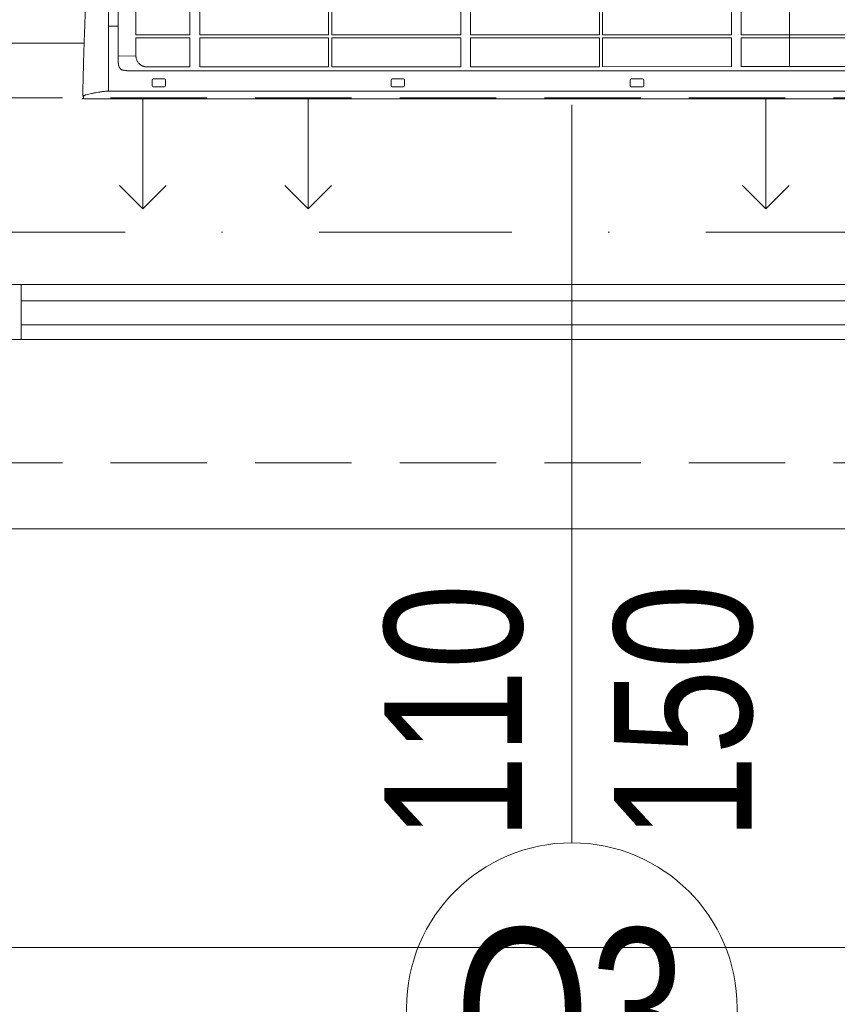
# Model space of a CAD drawing. Header units: inches. Extents: x 53031 to 98566, y -51777 to -15616.
# Tile 21 of 45: x 54339 to 54414, y -17293 to -17204. Entities that reach past the tile are written whole.
import ezdxf

# ---------------------------------------------------------------- set-up
doc = ezdxf.new("R2010")
doc.units = ezdxf.units.IN
doc.header["$MEASUREMENT"] = 0
doc.linetypes.add('DASHDOT', pattern=[1, 0.5, -0.25, 0, -0.25])
doc.linetypes.add('HIDDEN', pattern=[0.375, 0.25, -0.125])
doc.layers.get('0').update_dxf_attribs({"lineweight": 0})
for name, color, linetype, lineweight in [('A36-obrzeże', 252, 'Continuous', 0), ('DVM_INDOOR', 7, 'Continuous', 0), ('DVM_UNIT_BP', 7, 'Continuous', 0), ('DVM_UNIT_DP', 4, 'Continuous', 0), ('DVM_UNIT_LP', 3, 'Continuous', 0), ('p--okna', 153, 'Continuous', 0), ('p--opis okna', 181, 'Continuous', 0), ('p--osie konstr', 11, 'DASHDOT', 15)]:
    doc.layers.add(name, color=color, linetype=linetype, lineweight=lineweight)
doc.styles.add('1-100', font='arial.ttf', dxfattribs={"width": 0.75, "height": 18})
doc.styles.add('1-50', font='arial.ttf', dxfattribs={"width": 0.75, "height": 12.5})

# ---------------------------------------------------------------- blocks, each defined once
blk = doc.blocks.new('okno-110-33.15')
at = {"linetype": 'Continuous', "ltscale": 35}
blk.add_line((0, 39.15), (110, 39.15), dxfattribs=at)
at = {"linetype": 'HIDDEN', "ltscale": 35}
for p, q in [((0, 33.15), (110, 33.15)), ((0, 0), (110, 0))]:
    blk.add_line(p, q, dxfattribs=at)
for p, q in [((5, 21.952), (0, 21.952)), ((105, 21.952), (5, 21.952)), ((5, 16.952), (5, 21.952)), ((5, 20.61), (105, 20.61)), ((5, 18.452), (105, 18.452)), ((0, 16.952), (5, 16.952)), ((5, 16.952), (105, 16.952))]:
    blk.add_line(p, q)
blk = doc.blocks.new('DVM_DP_VEC')
at = {"layer": 'DVM_UNIT_DP', "color": 0}
blk.add_line((0, 0), (100, 0), dxfattribs=at)
blk.add_lwpolyline([(78.79, 21.21), (100, 0), (78.79, -21.21)], dxfattribs=at)
blk.add_point((0, 0), dxfattribs=at)
blk = doc.blocks.new('DVM_LP_VEC')
at = {"layer": 'DVM_UNIT_LP', "color": 0}
blk.add_line((0, 0), (100, 0), dxfattribs=at)
blk.add_lwpolyline([(78.79, 21.21), (100, 0), (78.79, -21.21)], dxfattribs=at)
blk.add_point((0, 0), dxfattribs=at)
blk = doc.blocks.new('RAC_ID_WM_AIRISE_WF_820X299X215_WF_T_BL')
at = {"layer": 'DVM_INDOOR', "color": 0}
for p, q in [((-408.99, 0), (-410, -2.54)), ((-408.99, 0), (408.99, 0)), ((-386.67, -65.98), (-386.73, -6.99)), ((-386.68, -6.99), (386.68, -6.99)), ((-347.13, -11.7), (-347.13, -16.93)), ((-346.13, -10.7), (-335.9, -10.7)), ((-334.9, -11.7), (-334.9, -16.93)), ((-130.12, -11.7), (-130.12, -16.93)), ((-129.12, -10.7), (-118.89, -10.7)), ((-117.89, -11.7), (-117.89, -16.93)), ((86.89, -11.7), (86.89, -16.93)), ((87.89, -10.7), (98.12, -10.7)), ((99.12, -11.7), (99.12, -16.93)), ((-367.29, -25.3), (367.29, -25.3)), ((-335.9, -17.93), (-346.13, -17.93)), ((-118.89, -17.93), (-129.12, -17.93)), ((98.12, -17.93), (87.89, -17.93)), ((-351.73, -28.83), (-312.72, -28.83)), ((-312.72, -28.83), (-312.72, -55.21)), ((-186.81, -28.92), (-303.8, -28.86)), ((-303.8, -55.21), (-303.8, -28.86)), ((-186.81, -28.92), (-186.81, -55.21)), ((-66.87, -28.99), (-183.88, -28.92)), ((-183.88, -55.21), (-183.88, -28.92)), ((-66.87, -28.85), (-66.87, -55.21)), ((-57.94, -55.21), (-57.94, -28.86)), ((58.93, -29.05), (-57.94, -28.99)), ((58.93, -29.05), (58.93, -55.21)), ((178.75, -29.12), (61.86, -29.06)), ((61.86, -55.21), (61.86, -29.06)), ((178.75, -28.85), (178.75, -55.21)), ((187.68, -55.21), (187.68, -28.86)), ((354.5, -29.21), (187.68, -29.12)), ((231.48, -29.15), (231.47, -197.37)), ((354.5, -29.21), (231.48, -29.21)), ((-377.73, -38.77), (-361.74, -38.75)), ((-377.73, -38.77), (-377.72, -179.9)), ((-361.74, -38.75), (-361.74, -55.21)), ((-361.74, -55.21), (-312.72, -55.21)), ((-361.74, -57.98), (-361.74, -84.46)), ((-361.74, -57.98), (-312.72, -57.98)), ((-312.72, -57.98), (-312.72, -84.46)), ((-303.8, -55.21), (-186.81, -55.21)), ((-303.8, -84.46), (-303.8, -57.98)), ((-303.8, -57.98), (-186.81, -57.98)), ((-186.81, -57.98), (-186.81, -84.46)), ((-183.88, -55.21), (-66.87, -55.21)), ((-183.88, -84.46), (-183.88, -57.98)), ((-183.88, -57.98), (-66.87, -57.98)), ((-66.87, -57.98), (-66.87, -84.46)), ((-57.94, -55.21), (58.93, -55.21)), ((-57.94, -84.46), (-57.94, -57.98)), ((-57.94, -57.98), (58.93, -57.98)), ((58.93, -57.98), (58.93, -84.46)), ((61.86, -55.21), (178.75, -55.21)), ((61.86, -84.46), (61.86, -57.98)), ((61.86, -57.98), (178.75, -57.98)), ((178.75, -57.98), (178.75, -84.46)), ((187.68, -55.21), (362.04, -55.21)), ((187.68, -84.46), (187.68, -57.98)), ((187.68, -57.98), (362.04, -57.98)), ((-377.73, -65.98), (-386.67, -65.98)), ((-386.66, -153.88), (-386.67, -65.98))]:
    blk.add_line(p, q, dxfattribs=at)
for centre, start, end in [((-346.13, -11.7), 90, 179.99991), ((-346.13, -16.93), 180.00393, 270), ((-335.9, -11.7), 0.00009, 90), ((-335.9, -16.93), 270, 359.99607), ((-129.12, -11.7), 90, 179.99991), ((-129.12, -16.93), 180.00393, 270), ((-118.89, -11.7), 0.00009, 90), ((-118.89, -16.93), 270, 359.99607), ((87.89, -11.7), 90, 179.99991), ((87.89, -16.93), 180.00393, 270), ((98.12, -11.7), 0.00009, 90), ((98.12, -16.93), 270, 359.99607)]:
    blk.add_arc(centre, 1, start, end, dxfattribs=at)
for points, knots in [([(-403.6, -153.84), (-403.63, -153.45), (-403.65, -153.07), (-403.7, -152.29), (-403.78, -151.13), (-403.96, -148.43), (-404.11, -146.1), (-404.4, -141.44), (-404.69, -136.78), (-404.97, -132.1), (-405.11, -129.75), (-405.16, -128.97), (-405.25, -127.41), (-405.29, -126.63), (-405.52, -122.72), (-405.69, -119.58), (-406.21, -110.18), (-406.53, -103.89), (-407.14, -91.29), (-407.43, -84.97), (-407.77, -77.07), (-407.83, -75.49), (-407.96, -72.32), (-408.02, -70.74), (-408.21, -65.99), (-408.33, -62.83), (-408.5, -58.07), (-408.56, -56.49), (-408.67, -53.32), (-408.72, -51.73), (-408.88, -46.98), (-408.98, -43.81), (-409.18, -37.46), (-409.27, -34.29), (-409.44, -27.94), (-409.52, -24.77), (-409.75, -15.24), (-409.89, -8.89), (-410, -2.54)], [0, 0, 0, 0, 0.007812, 0.007812, 0.015625, 0.03125, 0.0625, 0.0625, 0.125, 0.15625, 0.15625, 0.171875, 0.171875, 0.1875, 0.1875, 0.25, 0.25, 0.375, 0.375, 0.5, 0.5, 0.53125, 0.53125, 0.5625, 0.5625, 0.625, 0.625, 0.65625, 0.65625, 0.6875, 0.6875, 0.75, 0.75, 0.8125, 0.8125, 0.875, 0.875, 1, 1, 1, 1]), ([(-409.16, -2.57), (-409.2, -2.51), (-409.24, -2.44), (-409.31, -2.31), (-409.34, -2.25), (-409.42, -2.05), (-409.46, -1.92), (-409.49, -1.71), (-409.5, -1.65), (-409.5, -1.56), (-409.5, -1.53), (-409.49, -1.46), (-409.49, -1.41), (-409.47, -1.24), (-409.43, -1.1), (-409.38, -0.97)], [0, 0, 0, 0, 0.125, 0.125, 0.25, 0.25, 0.5, 0.5, 0.625, 0.625, 0.65625, 0.6875, 0.75, 0.75, 1, 1, 1, 1]), ([(-407.01, -3.58), (-407.23, -3.52), (-407.45, -3.46), (-407.85, -3.32), (-408.04, -3.24), (-408.27, -3.13), (-408.31, -3.11), (-408.4, -3.07), (-408.44, -3.04), (-408.57, -2.98), (-408.65, -2.93), (-408.89, -2.78), (-409.03, -2.68), (-409.16, -2.58)], [0, 0, 0, 0, 0.25, 0.25, 0.5, 0.5, 0.5625, 0.5625, 0.625, 0.625, 0.75, 0.75, 1, 1, 1, 1]), ([(-386.73, -6.99), (-388.48, -6.83), (-390.23, -6.63), (-392.39, -6.34), (-392.83, -6.29), (-393.69, -6.16), (-394.12, -6.1), (-395.4, -5.91), (-396.25, -5.77), (-397.95, -5.49), (-398.79, -5.34), (-400.05, -5.1), (-400.46, -5.02), (-401.3, -4.86), (-401.71, -4.77), (-403.78, -4.34), (-405.4, -3.97), (-407.01, -3.58)], [0, 0, 0, 0, 0.25, 0.25, 0.3125, 0.3125, 0.375, 0.375, 0.5, 0.5, 0.625, 0.625, 0.6875, 0.6875, 0.75, 0.75, 1, 1, 1, 1]), ([(-374.76, -26.25), (-374.8, -26.27), (-374.97, -26.4), (-375.28, -26.65), (-375.8, -27.12), (-376.37, -27.78), (-376.74, -28.38), (-376.91, -28.68)], [0, 0, 0, 0, 0.041801, 0.201508, 0.361215, 0.680629, 1, 1, 1, 1]), ([(-374.74, -26.25), (-374.74, -26.25), (-374.74, -26.25), (-374.74, -26.25), (-374.74, -26.25), (-374.74, -26.24), (-374.74, -26.24), (-374.74, -26.24), (-374.74, -26.24), (-374.74, -26.24), (-374.73, -26.24), (-374.73, -26.24), (-374.72, -26.24), (-374.71, -26.24), (-374.7, -26.23), (-374.67, -26.23), (-374.65, -26.22), (-374.59, -26.21), (-374.55, -26.2), (-374.44, -26.18), (-374.36, -26.16), (-374.13, -26.11), (-373.98, -26.08), (-373.52, -25.99), (-373.21, -25.93), (-372.59, -25.81), (-372.28, -25.76), (-371.66, -25.66), (-371.35, -25.61), (-370.73, -25.53), (-370.42, -25.49), (-369.95, -25.44), (-369.8, -25.42), (-369.48, -25.4), (-369.33, -25.38), (-368.54, -25.32), (-367.92, -25.3), (-367.29, -25.3)], [0, 0, 0, 0, 0.000122, 0.000122, 0.000244, 0.000244, 0.000488, 0.000488, 0.000977, 0.000977, 0.001953, 0.001953, 0.003906, 0.003906, 0.007813, 0.007813, 0.015625, 0.015625, 0.03125, 0.03125, 0.0625, 0.0625, 0.125, 0.125, 0.25, 0.25, 0.375, 0.375, 0.5, 0.5, 0.625, 0.625, 0.6875, 0.6875, 0.75, 0.75, 1, 1, 1, 1]), ([(-377.73, -38.77), (-377.73, -38.6), (-377.73, -38.27), (-377.73, -37.77), (-377.73, -37.3), (-377.73, -36.85), (-377.73, -36.41), (-377.73, -36), (-377.73, -35.61), (-377.73, -35.23), (-377.73, -34.88), (-377.73, -34.55), (-377.73, -34.23), (-377.73, -33.94), (-377.73, -33.49), (-377.73, -32.97), (-377.73, -32.5), (-377.73, -32.25), (-377.73, -32.14), (-377.73, -32.03), (-377.73, -31.96), (-377.73, -31.9), (-377.73, -31.86), (-377.72, -31.83), (-377.72, -31.79), (-377.72, -31.69), (-377.71, -31.53), (-377.7, -31.32), (-377.67, -31.07), (-377.63, -30.79), (-377.57, -30.48), (-377.49, -30.17), (-377.43, -29.94), (-377.38, -29.78), (-377.35, -29.7), (-377.32, -29.62), (-377.29, -29.54), (-377.26, -29.46), (-377.23, -29.38), (-377.2, -29.3), (-377.17, -29.22), (-377.13, -29.15), (-377.1, -29.07), (-377.06, -28.99), (-377.02, -28.91), (-376.99, -28.84), (-376.95, -28.76), (-376.92, -28.71), (-376.91, -28.68)], [0, 0, 0, 0, 0.050243, 0.098523, 0.144839, 0.189192, 0.231581, 0.272006, 0.310468, 0.346966, 0.381501, 0.414072, 0.444679, 0.473322, 0.500002, 0.578216, 0.62501, 0.638641, 0.650008, 0.659383, 0.668758, 0.672184, 0.675772, 0.679523, 0.683436, 0.687512, 0.708306, 0.729133, 0.750012, 0.781269, 0.812473, 0.843692, 0.874994, 0.883321, 0.891643, 0.899963, 0.90828, 0.916597, 0.924914, 0.933234, 0.941556, 0.949883, 0.958215, 0.966553, 0.9749, 0.983256, 0.991622, 1, 1, 1, 1]), ([(-361.74, -38.75), (-361.74, -38.55), (-361.73, -38.35), (-361.7, -37.96), (-361.68, -37.76), (-361.62, -37.37), (-361.59, -37.17), (-361.54, -36.93), (-361.53, -36.88), (-361.51, -36.78), (-361.5, -36.73), (-361.47, -36.59), (-361.45, -36.49), (-361.32, -36.01), (-361.2, -35.63), (-360.92, -34.9), (-360.76, -34.54), (-360.48, -34.02), (-360.38, -33.84), (-360.25, -33.63), (-360.23, -33.59), (-360.18, -33.5), (-360.1, -33.38), (-360.01, -33.25), (-359.73, -32.85), (-359.49, -32.53), (-359.1, -32.09), (-358.96, -31.95), (-358.69, -31.67), (-358.54, -31.53), (-358.32, -31.33), (-358.21, -31.23), (-358.1, -31.14), (-358.02, -31.08), (-357.98, -31.04), (-357.79, -30.89), (-357.63, -30.77), (-357.46, -30.65)], [0, 0, 0, 0, 0.0625, 0.0625, 0.125, 0.125, 0.1875, 0.1875, 0.203125, 0.203125, 0.21875, 0.21875, 0.25, 0.25, 0.375, 0.375, 0.5, 0.5, 0.5625, 0.5625, 0.578125, 0.578125, 0.59375, 0.625, 0.625, 0.75, 0.75, 0.8125, 0.8125, 0.875, 0.875, 0.90625, 0.921875, 0.921875, 0.9375, 0.9375, 1, 1, 1, 1]), ([(-351.73, -28.83), (-351.98, -28.83), (-352.24, -28.84), (-352.75, -28.88), (-353.25, -28.94), (-354, -29.08), (-354.49, -29.22), (-354.8, -29.32), (-354.86, -29.34), (-354.98, -29.38), (-355.04, -29.4), (-355.22, -29.47), (-355.34, -29.51), (-355.7, -29.66), (-356.16, -29.86), (-356.83, -30.23), (-357.25, -30.51), (-357.46, -30.65)], [0, 0, 0, 0, 0.125, 0.125, 0.25, 0.375, 0.5, 0.5, 0.53125, 0.53125, 0.5625, 0.5625, 0.625, 0.625, 0.75, 0.875, 1, 1, 1, 1])]:
    blk.add_open_spline(points, degree=3, knots=knots, dxfattribs=at)
blk.add_open_spline([(-386.73, -6.99), (-386.71, -6.99), (-386.69, -6.99), (-386.68, -6.99)], degree=3, dxfattribs=at)
at = {"layer": 'DVM_UNIT_BP'}
blk.add_point((-410, 0), dxfattribs=at)
at = {"layer": 'DVM_UNIT_DP', "rotation": 90}
for p in [(-355.52, 0), (210.01, 0)]:
    blk.add_blockref('DVM_DP_VEC', p, dxfattribs=at)
at = {"layer": 'DVM_UNIT_LP'}
for p, rotation in [((-205.52, 0), 90), ((-408.77, -50.27), 180)]:
    blk.add_blockref('DVM_LP_VEC', p, dxfattribs=dict(at, rotation=rotation))

msp = doc.modelspace()

# ---------------------------------------------------------------- linework, layer by layer
at = {"layer": 'A36-obrzeże', "linetype": 'Continuous', "ltscale": 35}
msp.add_lwpolyline([(53823.585, -17288.175), (53538.085, -17288.175), (53538.085, -16619.675), (54608.585, -16619.675), (54608.585, -17288.175), (54215.085, -17288.175)], dxfattribs=at)
at = {"layer": 'p--opis okna'}
for p, q in [((54389.435, -17278.676), (54389.435, -17211.675)), ((54389.435, -17211.675), (54389.435, -17249.275))]:
    msp.add_line(p, q, dxfattribs=at)
msp.add_circle((54389.435, -17293.676), 15, dxfattribs=at)
at = {"layer": 'p--osie konstr', "linetype": 'DASHDOT', "ltscale": 35}
msp.add_line((54594.585, -17223.225), (54215.085, -17223.225), dxfattribs=at)

# ---------------------------------------------------------------- block references
at = {"layer": 'DVM_INDOOR', "color": 1, "xscale": -0.1000000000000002, "yscale": 0.1000000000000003, "zscale": 0.1000000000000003, "rotation": 180}
msp.add_blockref('RAC_ID_WM_AIRISE_WF_820X299X215_WF_T_BL', (54386.04, -17211.115), dxfattribs=at)
at = {"layer": 'p--okna', "linetype": 'Continuous', "xscale": -1, "rotation": 180}
msp.add_blockref('okno-110-33.15', (54334.435, -17211.025), dxfattribs=at)

# ---------------------------------------------------------------- texts
at = {"layer": 'p--opis okna', "insert": (54405.935, -17278.457), "char_height": 12.5, "width": 45.287, "attachment_point": 7, "rotation": 90, "style": '1-100'}
msp.add_mtext('\\W0.8;110\\P150', dxfattribs=at)
at = {"layer": 'p--opis okna', "insert": (54378.824, -17286.427), "char_height": 15, "width": 74.01038, "attachment_point": 1, "style": '1-50'}
msp.add_mtext('O3', dxfattribs=at)

doc.saveas('drawing.dxf')
